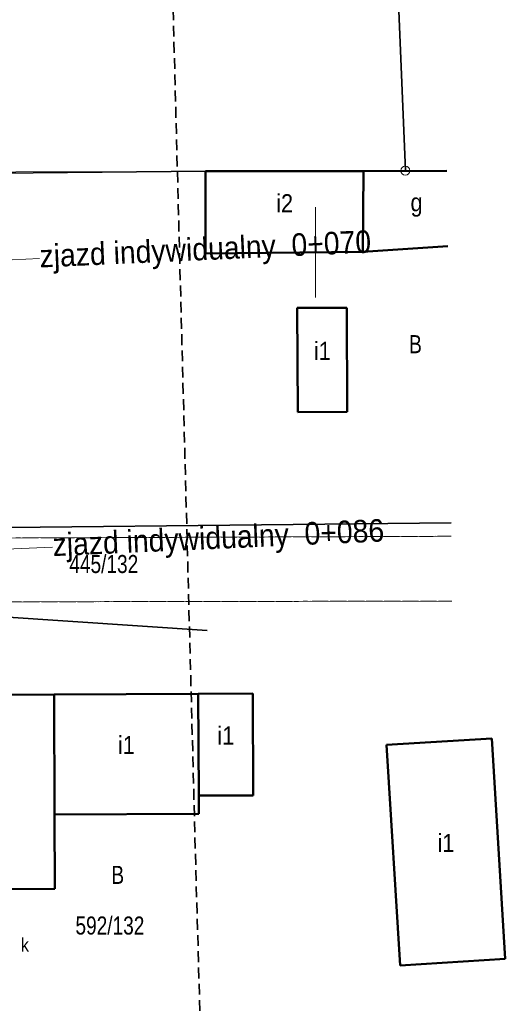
# Model space of a CAD drawing. Header units: metres. Extents: x 6553410 to 6553682, y 5599441 to 5599693.
# Tile 15 of 19: x 6553534 to 6553561, y 5599558 to 5599613. Entities that reach past the tile are written whole.
import ezdxf
from ezdxf.enums import TextEntityAlignment as Align

# ---------------------------------------------------------------- set-up
doc = ezdxf.new("R2010")
doc.units = ezdxf.units.M
doc.header["$LTSCALE"] = 0.5
for name, pattern in [('2', [0.9, 0.6, -0.3]), ('219-500', [0]), ('egkk-500', [2, 1.5, -0.5]), ('egug-500', [1, 0.5, -0.5])]:
    doc.linetypes.add(name, pattern=pattern)
doc.layers.get('0').update_dxf_attribs({"color": 2, "linetype": 'CONTINUOUS', "lineweight": 5})
for name, color, linetype in [('202-punkt graniczny', 7, 'CONTINUOUS'), ('210-oznaczenie konturu użytku gruntowego', 7, 'CONTINUOUS'), ('211-numer działki ewidencyjnej', 7, 'CONTINUOUS'), ('217-kontur klasyfikacyjny', 7, 'CONTINUOUS'), ('218-kontur użytku gruntowego', 7, 'CONTINUOUS'), ('219-działka ewidencyjna', 7, 'CONTINUOUS'), ('312-budynek ewidencyjny', 7, 'CONTINUOUS'), ('312-oznaczenie budynku ewidencyjnego-Atr117', 7, 'CONTINUOUS'), ('studnia kanalizacyjna-Atr17', 7, 'CONTINUOUS'), ('Zakres', 7, 'CONTINUOUS'), ('zzz.gaTrasaKM', 7, 'CONTINUOUS')]:
    doc.layers.add(name, color=color, linetype=linetype)
doc.layers.add('OTO', color=7, linetype='CONTINUOUS', lineweight=20, true_color=0x000000)
doc.styles.add('GA4-ATR-TEXT', font='arial.ttf', dxfattribs={"width": 0.9})
doc.styles.get("Standard").update_dxf_attribs({"font": 'Working1250', "width": 0.75})
doc.linetypes.add('OTOO', pattern='A,7.5,[30,msgB.shx,S=1.28,R=0,X=0,Y=0],7.5', length=15)

# ---------------------------------------------------------------- blocks, each defined once
blk = doc.blocks.new('202')
at = {"color": 0, "linetype": 'Continuous', "lineweight": 0}
blk.add_circle((0, 0), 0.25, dxfattribs=at)
blk = doc.blocks.new('z.ga4.PosMarkerL')
at = {"linetype": 'Continuous', "lineweight": 0}
blk.add_line((-36.59, 0), (0, 0), dxfattribs=at)
at = {"linetype": 'Continuous', "lineweight": 0, "style": 'GA4-ATR-TEXT', "width": 0.9}
blk.add_attdef('GAROADPOS', (-36.59, 1), '', height=2, dxfattribs=at)

msp = doc.modelspace()

# ---------------------------------------------------------------- linework, layer by layer
at = {"color": 0}
for p, q in [((6553550, 5599597.5), (6553550, 5599602.5)), ((6553547.5, 5599600), (6553552.5, 5599600))]:
    msp.add_line(p, q, dxfattribs=at)
at = {"layer": '217-kontur klasyfikacyjny', "color": 3, "linetype": 'egkk-500', "lineweight": 18}
for points in [[(6553557.521, 5599584.268), (6553519.9, 5599584.12)], [(6553522.96, 5599580.62), (6553557.565, 5599580.677)]]:
    msp.add_lwpolyline(points, dxfattribs=at)
at = {"layer": '218-kontur użytku gruntowego', "color": 3, "linetype": 'egug-500', "lineweight": 18, "flags": 128}
msp.add_lwpolyline([(6553554.98, 5599604.52), (6553554.11, 5599625.51)], dxfattribs=at)
at = {"layer": '218-kontur użytku gruntowego', "color": 3, "linetype": 'egug-500', "lineweight": 18}
for points in [[(6553557.275, 5599604.526), (6553554.98, 5599604.52)], [(6553519.9, 5599584.12), (6553557.521, 5599584.268)], [(6553557.565, 5599580.677), (6553522.96, 5599580.62)]]:
    msp.add_lwpolyline(points, dxfattribs=at)
at = {"layer": '219-działka ewidencyjna', "color": 7, "linetype": '219-500', "lineweight": 18, "flags": 128}
for points in [[(6553554.11, 5599625.51), (6553554.98, 5599604.52)], [(6553518.98, 5599604.43), (6553554.98, 5599604.52)]]:
    msp.add_lwpolyline(points, dxfattribs=at)
at = {"layer": '219-działka ewidencyjna', "color": 7, "linetype": '219-500', "lineweight": 18}
for points in [[(6553554.98, 5599604.52), (6553557.275, 5599604.526)], [(6553519.9, 5599584.12), (6553557.521, 5599584.27)], [(6553557.565, 5599580.677), (6553522.96, 5599580.62)]]:
    msp.add_lwpolyline(points, dxfattribs=at)
at = {"layer": '312-budynek ewidencyjny', "color": 7, "linetype": 'Continuous', "lineweight": 50, "flags": 128}
for points in [[(6553552.67, 5599604.5), (6553543.91, 5599604.49)], [(6553543.91, 5599604.49), (6553543.91, 5599599.93)], [(6553552.62, 5599600.02), (6553552.67, 5599604.5)], [(6553552.67, 5599604.5), (6553552.62, 5599600.02)], [(6553543.91, 5599599.93), (6553552.62, 5599600.02)], [(6553551.73, 5599596.93), (6553548.99, 5599596.92)], [(6553548.99, 5599596.92), (6553549.02, 5599591.14)], [(6553551.76, 5599591.16), (6553551.73, 5599596.93)], [(6553549.02, 5599591.14), (6553551.76, 5599591.16)], [(6553535.51, 5599575.51), (6553525.8, 5599575.46)], [(6553543.5, 5599575.54), (6553535.51, 5599575.51)], [(6553535.54, 5599568.85), (6553535.51, 5599575.51)], [(6553535.51, 5599575.51), (6553535.54, 5599568.85)], [(6553546.53, 5599575.56), (6553543.5, 5599575.54)], [(6553543.53, 5599569.9), (6553543.5, 5599575.54)], [(6553543.5, 5599575.54), (6553543.53, 5599569.9)], [(6553546.55, 5599569.91), (6553546.53, 5599575.56)], [(6553559.77, 5599573.07), (6553553.94, 5599572.71)], [(6553560.52, 5599560.85), (6553559.77, 5599573.07)], [(6553553.94, 5599572.71), (6553554.69, 5599560.49)], [(6553543.53, 5599569.9), (6553546.55, 5599569.91)], [(6553543.53, 5599568.89), (6553543.53, 5599569.9)], [(6553535.54, 5599568.85), (6553543.53, 5599568.89)], [(6553535.56, 5599564.74), (6553535.54, 5599568.85)], [(6553525.85, 5599564.7), (6553535.56, 5599564.74)], [(6553554.69, 5599560.49), (6553560.52, 5599560.85)]]:
    msp.add_lwpolyline(points, dxfattribs=at)
at = {"layer": '312-budynek ewidencyjny', "color": 7, "linetype": 'Continuous', "lineweight": 50}
for points in [[(6553557.275, 5599604.508), (6553552.67, 5599604.5)], [(6553552.62, 5599600.02), (6553557.326, 5599600.347)]]:
    msp.add_lwpolyline(points, dxfattribs=at)
at = {"layer": 'OTO', "color": 18, "linetype": 'OTOO', "lineweight": 35, "true_color": 0x000000, "flags": 128}
for points in [[(6553518.04, 5599636.58), (6553553.66, 5599636.49), (6553554.98, 5599604.52)], [(6553543.91, 5599604.49), (6553519.06, 5599604.25)], [(6553543.99, 5599579.04), (6553532.69, 5599579.81)]]:
    msp.add_lwpolyline(points, dxfattribs=at)
at = {"layer": 'OTO', "color": 18, "linetype": 'OTOO', "lineweight": 35, "true_color": 0x000000}
msp.add_lwpolyline([(6553519.81, 5599587.86), (6553522.45, 5599584.65), (6553557.512, 5599585.017)], dxfattribs=at)
at = {"layer": 'Zakres', "color": 6, "linetype": '2', "lineweight": 35, "ltscale": 2, "flags": 128}
msp.add_lwpolyline([(6553483.84, 5599684.4), (6553490.35, 5599514.81), (6553431.75, 5599509.91), (6553435.87, 5599451.5), (6553546.6, 5599457.38), (6553543.41, 5599564.25), (6553540.28, 5599682.83)], close=True, dxfattribs=at)

# ---------------------------------------------------------------- block references
at = {"layer": '202-punkt graniczny', "color": 7, "linetype": 'Continuous', "lineweight": 18}
msp.add_blockref('202', (6553554.98, 5599604.52), dxfattribs=at)
at = {"layer": 'zzz.gaTrasaKM'}
ref = msp.add_blockref('z.ga4.PosMarkerL', (6553516.434, 5599598.835), dxfattribs=dict(at, xscale=0.5, yscale=0.5, rotation=182.5755288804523))
ref.add_attrib('GAROADPOS', 'zjazd indywidualny  0+070', (6553534.735, 5599599.157), dxfattribs={"layer": '0', "color": 224, "linetype": 'Continuous', "lineweight": 18, "height": 1.25, "rotation": 182.5755, "style": 'GA4-ATR-TEXT', "text_generation_flag": 6, "width": 0.9})
ref = msp.add_blockref('z.ga4.PosMarkerL', (6553517.158, 5599582.851), dxfattribs=dict(at, xscale=0.5, yscale=0.5, rotation=182.5510639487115))
ref.add_attrib('GAROADPOS', 'zjazd indywidualny  0+086', (6553535.459, 5599583.166), dxfattribs={"layer": '0', "color": 224, "linetype": 'Continuous', "lineweight": 18, "height": 1.25, "rotation": 182.5511, "style": 'GA4-ATR-TEXT', "text_generation_flag": 6, "width": 0.9})

# ---------------------------------------------------------------- texts
at = {"layer": '210-oznaczenie konturu użytku gruntowego', "color": 3, "linetype": 'Continuous', "lineweight": 18, "width": 0.79}
for p in [(6553555.19, 5599594.41), (6553538.69, 5599565.009)]:
    msp.add_text('B', height=1, dxfattribs=at).set_placement(p)
at = {"layer": '211-numer działki ewidencyjnej', "color": 7, "linetype": 'Continuous', "lineweight": 18, "width": 0.79}
msp.add_text('445/132', height=1, dxfattribs=at).set_placement((6553540.177, 5599583.231), align=Align.TOP_RIGHT)
msp.add_text('592/132', height=1, dxfattribs=at).set_placement((6553538.608, 5599562.203), align=Align.CENTER)
at = {"layer": '312-oznaczenie budynku ewidencyjnego-Atr117', "color": 7, "width": 0.9}
for s, p in [('i2', (6553548.29, 5599602.22)), ('g', (6553555.6, 5599602.27)), ('i1', (6553550.38, 5599594.04)), ('i1', (6553545.03, 5599572.73)), ('i1', (6553539.52, 5599572.2)), ('i1', (6553557.23, 5599566.78))]:
    msp.add_text(s, height=1, dxfattribs=at).set_placement(p, align=Align.CENTER)
at = {"layer": 'studnia kanalizacyjna-Atr17', "color": 34, "width": 0.9}
msp.add_text('k', height=0.75, dxfattribs=at).set_placement((6553533.67, 5599561.26))

doc.saveas('drawing.dxf')
